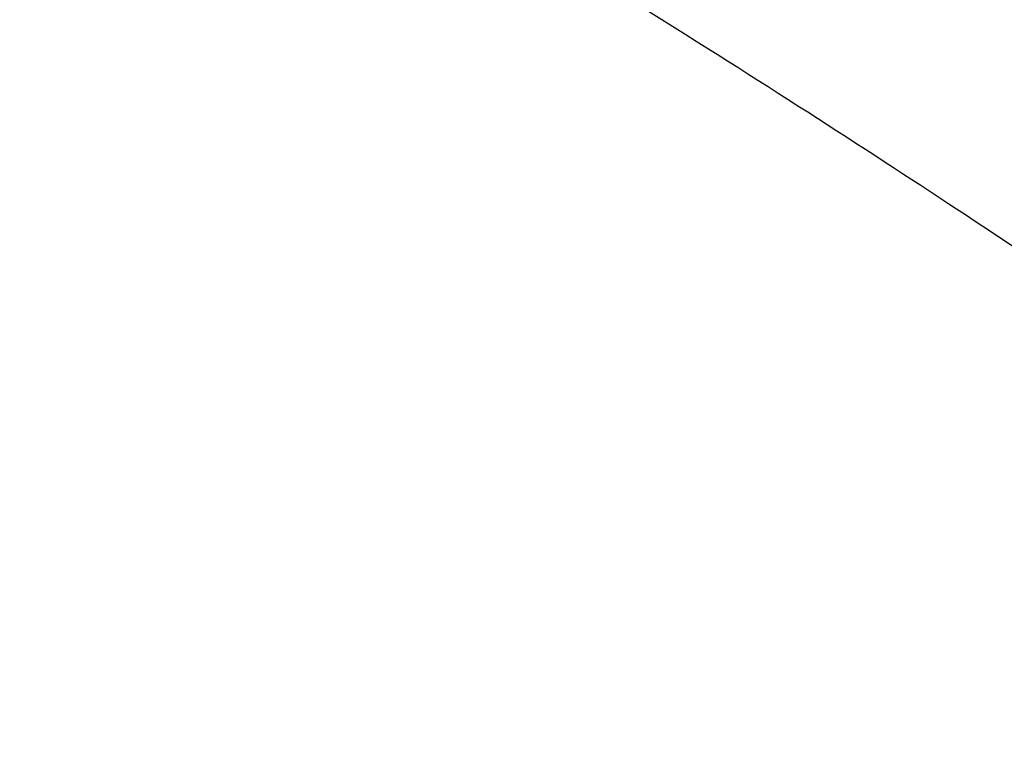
# Model space of a CAD drawing. Header units: millimetres. Extents: x -590 to 610, y -240 to 426.
# Tile 18 of 256: x 470 to 478, y -22 to -16. Entities that reach past the tile are written whole.
import ezdxf

# ---------------------------------------------------------------- set-up
doc = ezdxf.new("R2010")
doc.units = ezdxf.units.MM
doc.layers.add('mousse 2', color=7, linetype='Continuous', true_color=0x616161)

msp = doc.modelspace()

# ---------------------------------------------------------------- linework, layer by layer
at = {"layer": 'mousse 2'}
msp.add_open_spline([(475.8774, -49.5817, 200.4842), (475.9151, -45.5249, 199.9343), (476.3998, -40.9166, 199.3138), (477.4734, -35.9457, 198.6347), (477.9574, -33.9453, 198.3604), (478.9224, -30.513, 197.8903), (480.3029, -26.6845, 197.366), (481.7568, -23.4123, 196.9174), (482.6504, -21.5835, 196.6662), (484.0746, -18.8378, 196.2895), (486.4718, -14.8277, 195.7416), (490.1973, -9.7806, 195.0525), (494.4093, -5.1034, 194.4161), (498.284, -1.5609, 193.9371), (501.5862, 1.0434, 193.5847), (505.0314, 3.4985, 193.2541), (508.659, 5.6972, 192.9588), (512.3939, 7.6016, 192.7028), (516.1954, 9.3116, 192.4729), (520.1267, 10.7437, 192.281), (524.1812, 11.8888, 192.1269), (530.3477, 13.3011, 191.9361), (535.689, 13.836, 191.8642), (539.8966, 13.8347, 191.8643)], degree=3, knots=[4.833697, 4.833697, 4.833697, 4.833697, 28.480332, 31.560247, 34.640081, 40.576885, 52.457385, 58.410816, 61.498357, 64.363523, 76.479597, 88.619965, 100.773397, 112.961543, 118.963856, 125.195382, 137.480646, 143.544461, 149.619647, 161.806938, 167.93046, 174.298497, 198.993685, 198.993685, 198.993685, 198.993685], dxfattribs=at)
for points, weights in [([(483.3507, -20.2458, 196.4827), (481.4499, -15.2168, 254.0423), (430.306, 11.6672, 252.1624)], [1, 0.720126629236, 1]), ([(482.6732, -21.552, 196.6619), (480.6771, -16.5371, 254.1346), (428.9997, 9.1234, 252.3402)], [1, 0.720633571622, 1]), ([(477.8495, -34.419, 198.4253), (474.9246, -29.7262, 255.0569), (419.7215, -15.964, 254.0945)], [1, 0.725597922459, 1]), ([(477.4795, -35.9479, 198.6348), (474.4477, -31.3153, 255.168), (419.0122, -18.9537, 254.3036)], [1, 0.726185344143, 1])]:
    msp.add_rational_spline(points, weights, degree=2, dxfattribs=at)

doc.saveas('drawing.dxf')
